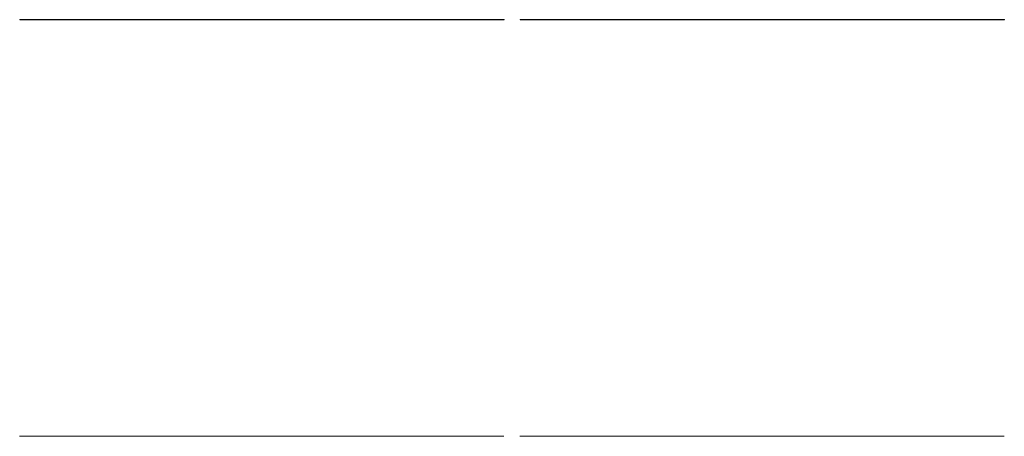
# Model space of a CAD drawing. Header units: inches. Extents: x -415 to -273, y -44 to 17.
import ezdxf

# ---------------------------------------------------------------- set-up
doc = ezdxf.new("R2010")
doc.units = ezdxf.units.IN
doc.header["$LTSCALE"] = 32
doc.header["$MEASUREMENT"] = 0
doc.header["$PDMODE"] = 1
doc.header["$PDSIZE"] = -2
for name, color, linetype, lineweight in [('Drawing', 7, 'Continuous', 18), ('Metal-Black', 7, 'Continuous', 18), ('None', 7, 'Continuous', 18)]:
    doc.layers.add(name, color=color, linetype=linetype, lineweight=lineweight)

# ---------------------------------------------------------------- blocks, each defined once
blk = doc.blocks.new('Group-32')
at = {"layer": 'None'}
for points in [[(1.13, -30, 29), (1.13, -30, 30.3), (1.13, -30.02, 30.3), (1.13, -30.02, 29), (1.13, -30, 29), (1.13, -30, 29)], [(70.87, -30, 29), (1.13, -30, 29), (70.87, -30, 29), (70.87, -30, 29)], [(70.87, -30, 29), (1.13, -30, 29), (1.13, -30, 29), (70.87, -30, 29)], [(70.87, -30.02, 29), (1.13, -30.02, 29), (1.13, -30, 29), (70.87, -30, 29), (70.87, -30.02, 29)], [(70.87, -30, 30.3), (1.13, -30, 30.3), (1.13, -30.02, 30.3), (70.87, -30.02, 30.3), (70.87, -30, 30.3)], [(70.87, -30, 29), (1.13, -30, 29), (1.13, -30, 30.3), (70.87, -30, 30.3), (70.87, -30, 29)], [(70.87, -30.02, 30.3), (1.13, -30.02, 30.3), (1.13, -30.02, 29), (70.87, -30.02, 29), (70.87, -30.02, 30.3)], [(70.87, -30, 29), (70.87, -30, 30.3), (70.87, -30.02, 30.3), (70.87, -30.02, 29), (70.87, -30, 29), (70.87, -30, 29)]]:
    blk.add_polyline3d(points, dxfattribs=at)
blk = doc.blocks.new('Group-36')
at = {"layer": 'None'}
blk.add_blockref('Group-32', (0, 0), dxfattribs=at)
blk = doc.blocks.new('1bc54h_LockWasher')
at = {"layer": 'Metal-Black'}
for p in [(0, -0.01, 25.76), (0.13, -0.01, 25.76)]:
    blk.add_point(p, dxfattribs=at)
blk = doc.blocks.new('TL14_upper_leg (3D)')
at = {"layer": 'Metal-Black', "color": 7, "rotation": 180}
for p in [(-2.32, -0.01, -26.68), (-2.32, -5.43, -26.68)]:
    blk.add_blockref('1bc54h_LockWasher', p, dxfattribs=at)
at = {"layer": 'Metal-Black', "xscale": -1, "rotation": 180}
for p in [(2.32, -0.01, -26.68), (2.32, -5.43, -26.68)]:
    blk.add_blockref('1bc54h_LockWasher', p, dxfattribs=at)
blk = doc.blocks.new('Group-41')
at = {"layer": 'None', "color": 7}
for p in [(8.98, -8.31, 29), (62.99, -8.31, 29)]:
    blk.add_blockref('TL14_upper_leg (3D)', p, dxfattribs=at)
blk = doc.blocks.new('Group-44')
at = {"layer": 'None'}
for name in ['Group-41', 'Group-36']:
    blk.add_blockref(name, (0, 0), dxfattribs=at)
blk = doc.blocks.new('SL Credenza Desk (3D)')
at = {"layer": 'None'}
blk.add_blockref('Group-44', (0, 0), dxfattribs=at)
at = {"layer": 'Drawing', "color": 0, "flags": 1}
for tag in ['Catalog', 'Custom', 'FinishGroup', 'Discount', 'Tag', 'Item1', 'Item2', 'Item3', 'Item4', 'Item5', 'Item6', 'Item7', 'Item8', 'Item9', 'Item10', 'Item11', 'Item12', 'Item13', 'Item14', 'Item15', 'Item16', 'Item17', 'Item18', 'Item19', 'Item20', 'Item21', 'Item22', 'Item23', 'Item24', 'Item25', 'Option1', 'Option2', 'Option3', 'Option4', 'Option5', 'Option6', 'Option7', 'Option8', 'Option9', 'Option10', 'Option11', 'Option12']:
    blk.add_attdef(tag, (15.68, -29), '', height=0.00709, dxfattribs=at)
blk = doc.blocks.new('Group-45')
at = {"layer": 'Drawing'}
blk.add_blockref('SL Credenza Desk (3D)', (15.68, 1.49), dxfattribs=at)
at = {"layer": 'Drawing', "color": 0, "flags": 1}
for tag in ['Catalog', 'Custom', 'FinishGroup', 'Discount', 'Tag', 'Item1', 'Item2', 'Item3', 'Item4', 'Item5', 'Item6', 'Item7', 'Item8', 'Item9', 'Item10', 'Item11', 'Item12', 'Item13', 'Item14', 'Item15', 'Item16', 'Item17', 'Item18', 'Item19', 'Item20', 'Item21', 'Item22', 'Item23', 'Item24', 'Item25', 'Option1', 'Option2', 'Option3', 'Option4', 'Option5', 'Option6', 'Option7', 'Option8', 'Option9', 'Option10', 'Option11', 'Option12']:
    blk.add_attdef(tag, (15.68, -29), '', height=0.00709, dxfattribs=at)
blk = doc.blocks.new('Group-46')
at = {"layer": 'None'}
for points in [[(1.13, -30, 29), (1.13, -30, 30.3), (1.13, -30.02, 30.3), (1.13, -30.02, 29), (1.13, -30, 29), (1.13, -30, 29)], [(70.87, -30, 29), (1.13, -30, 29), (70.87, -30, 29), (70.87, -30, 29)], [(70.87, -30, 29), (1.13, -30, 29), (1.13, -30, 29), (70.87, -30, 29)], [(70.87, -30.02, 29), (1.13, -30.02, 29), (1.13, -30, 29), (70.87, -30, 29), (70.87, -30.02, 29)], [(70.87, -30, 30.3), (1.13, -30, 30.3), (1.13, -30.02, 30.3), (70.87, -30.02, 30.3), (70.87, -30, 30.3)], [(70.87, -30, 29), (1.13, -30, 29), (1.13, -30, 30.3), (70.87, -30, 30.3), (70.87, -30, 29)], [(70.87, -30.02, 30.3), (1.13, -30.02, 30.3), (1.13, -30.02, 29), (70.87, -30.02, 29), (70.87, -30.02, 30.3)], [(70.87, -30, 29), (70.87, -30, 30.3), (70.87, -30.02, 30.3), (70.87, -30.02, 29), (70.87, -30, 29), (70.87, -30, 29)]]:
    blk.add_polyline3d(points, dxfattribs=at)
blk = doc.blocks.new('Group-49')
at = {"layer": 'None'}
blk.add_blockref('Group-46', (0, 0), dxfattribs=at)
blk = doc.blocks.new('Group-51')
at = {"layer": 'None', "color": 7}
for p in [(8.98, -8.31, 29), (62.99, -8.31, 29)]:
    blk.add_blockref('TL14_upper_leg (3D)', p, dxfattribs=at)
blk = doc.blocks.new('Group-52')
at = {"layer": 'None'}
for name in ['Group-51', 'Group-49']:
    blk.add_blockref(name, (0, 0), dxfattribs=at)
blk = doc.blocks.new('SL Credenza Desk (3D)-1')
at = {"layer": 'None'}
blk.add_blockref('Group-52', (0, 0), dxfattribs=at)
at = {"layer": 'Drawing', "color": 0, "flags": 1}
for tag in ['Catalog', 'Custom', 'FinishGroup', 'Discount', 'Tag', 'Item1', 'Item2', 'Item3', 'Item4', 'Item5', 'Item6', 'Item7', 'Item8', 'Item9', 'Item10', 'Item11', 'Item12', 'Item13', 'Item14', 'Item15', 'Item16', 'Item17', 'Item18', 'Item19', 'Item20', 'Item21', 'Item22', 'Item23', 'Item24', 'Item25', 'Option1', 'Option2', 'Option3', 'Option4', 'Option5', 'Option6', 'Option7', 'Option8', 'Option9', 'Option10', 'Option11', 'Option12']:
    blk.add_attdef(tag, (-56.33, -29), '', height=0.00709, dxfattribs=at)
blk = doc.blocks.new('Group-53')
at = {"layer": 'Drawing'}
blk.add_blockref('SL Credenza Desk (3D)-1', (-56.33, 1.49), dxfattribs=at)
at = {"layer": 'Drawing', "color": 0, "flags": 1}
for tag in ['Catalog', 'Custom', 'FinishGroup', 'Discount', 'Tag', 'Item1', 'Item2', 'Item3', 'Item4', 'Item5', 'Item6', 'Item7', 'Item8', 'Item9', 'Item10', 'Item11', 'Item12', 'Item13', 'Item14', 'Item15', 'Item16', 'Item17', 'Item18', 'Item19', 'Item20', 'Item21', 'Item22', 'Item23', 'Item24', 'Item25', 'Option1', 'Option2', 'Option3', 'Option4', 'Option5', 'Option6', 'Option7', 'Option8', 'Option9', 'Option10', 'Option11', 'Option12']:
    blk.add_attdef(tag, (-56.33, -29), '', height=0.00709, dxfattribs=at)
blk = doc.blocks.new('Group-54')
at = {"layer": 'None'}
for points in [[(1.13, -30, 29), (1.13, -30, 30.3), (1.13, -30.02, 30.3), (1.13, -30.02, 29), (1.13, -30, 29), (1.13, -30, 29)], [(70.87, -30, 29), (1.13, -30, 29), (70.87, -30, 29), (70.87, -30, 29)], [(70.87, -30, 29), (1.13, -30, 29), (1.13, -30, 29), (70.87, -30, 29)], [(70.87, -30.02, 29), (1.13, -30.02, 29), (1.13, -30, 29), (70.87, -30, 29), (70.87, -30.02, 29)], [(70.87, -30, 30.3), (1.13, -30, 30.3), (1.13, -30.02, 30.3), (70.87, -30.02, 30.3), (70.87, -30, 30.3)], [(70.87, -30, 29), (1.13, -30, 29), (1.13, -30, 30.3), (70.87, -30, 30.3), (70.87, -30, 29)], [(70.87, -30.02, 30.3), (1.13, -30.02, 30.3), (1.13, -30.02, 29), (70.87, -30.02, 29), (70.87, -30.02, 30.3)], [(70.87, -30, 29), (70.87, -30, 30.3), (70.87, -30.02, 30.3), (70.87, -30.02, 29), (70.87, -30, 29), (70.87, -30, 29)]]:
    blk.add_polyline3d(points, dxfattribs=at)
blk = doc.blocks.new('Group-57')
at = {"layer": 'None'}
blk.add_blockref('Group-54', (0, 0), dxfattribs=at)
blk = doc.blocks.new('Group-59')
at = {"layer": 'None', "color": 7}
for p in [(8.98, -8.31, 29), (62.99, -8.31, 29)]:
    blk.add_blockref('TL14_upper_leg (3D)', p, dxfattribs=at)
blk = doc.blocks.new('Group-60')
at = {"layer": 'None'}
for name in ['Group-59', 'Group-57']:
    blk.add_blockref(name, (0, 0), dxfattribs=at)
blk = doc.blocks.new('SL Credenza Desk (3D)-2')
at = {"layer": 'None'}
blk.add_blockref('Group-60', (0, 0), dxfattribs=at)
at = {"layer": 'Drawing', "color": 0, "flags": 1}
for tag in ['Catalog', 'Custom', 'FinishGroup', 'Discount', 'Tag', 'Item1', 'Item2', 'Item3', 'Item4', 'Item5', 'Item6', 'Item7', 'Item8', 'Item9', 'Item10', 'Item11', 'Item12', 'Item13', 'Item14', 'Item15', 'Item16', 'Item17', 'Item18', 'Item19', 'Item20', 'Item21', 'Item22', 'Item23', 'Item24', 'Item25', 'Option1', 'Option2', 'Option3', 'Option4', 'Option5', 'Option6', 'Option7', 'Option8', 'Option9', 'Option10', 'Option11', 'Option12']:
    blk.add_attdef(tag, (-56.29, 1.49), '', height=0.00709, dxfattribs=at)
blk = doc.blocks.new('Group-61')
at = {"layer": 'Drawing', "rotation": 180}
blk.add_blockref('SL Credenza Desk (3D)-2', (15.72, 1.49), dxfattribs=at)
at = {"layer": 'Drawing', "color": 0, "flags": 1}
for tag in ['Catalog', 'Custom', 'FinishGroup', 'Discount', 'Tag', 'Item1', 'Item2', 'Item3', 'Item4', 'Item5', 'Item6', 'Item7', 'Item8', 'Item9', 'Item10', 'Item11', 'Item12', 'Item13', 'Item14', 'Item15', 'Item16', 'Item17', 'Item18', 'Item19', 'Item20', 'Item21', 'Item22', 'Item23', 'Item24', 'Item25', 'Option1', 'Option2', 'Option3', 'Option4', 'Option5', 'Option6', 'Option7', 'Option8', 'Option9', 'Option10', 'Option11', 'Option12']:
    blk.add_attdef(tag, (-56.29, 1.49), '', height=0.00709, dxfattribs=at)
blk = doc.blocks.new('Group-62')
at = {"layer": 'None'}
for points in [[(1.13, -30, 29), (1.13, -30, 30.3), (1.13, -30.02, 30.3), (1.13, -30.02, 29), (1.13, -30, 29), (1.13, -30, 29)], [(70.87, -30, 29), (1.13, -30, 29), (70.87, -30, 29), (70.87, -30, 29)], [(70.87, -30, 29), (1.13, -30, 29), (1.13, -30, 29), (70.87, -30, 29)], [(70.87, -30.02, 29), (1.13, -30.02, 29), (1.13, -30, 29), (70.87, -30, 29), (70.87, -30.02, 29)], [(70.87, -30, 30.3), (1.13, -30, 30.3), (1.13, -30.02, 30.3), (70.87, -30.02, 30.3), (70.87, -30, 30.3)], [(70.87, -30, 29), (1.13, -30, 29), (1.13, -30, 30.3), (70.87, -30, 30.3), (70.87, -30, 29)], [(70.87, -30.02, 30.3), (1.13, -30.02, 30.3), (1.13, -30.02, 29), (70.87, -30.02, 29), (70.87, -30.02, 30.3)], [(70.87, -30, 29), (70.87, -30, 30.3), (70.87, -30.02, 30.3), (70.87, -30.02, 29), (70.87, -30, 29), (70.87, -30, 29)]]:
    blk.add_polyline3d(points, dxfattribs=at)
blk = doc.blocks.new('Group-65')
at = {"layer": 'None'}
blk.add_blockref('Group-62', (0, 0), dxfattribs=at)
blk = doc.blocks.new('Group-67')
at = {"layer": 'None', "color": 7}
for p in [(8.98, -8.31, 29), (62.99, -8.31, 29)]:
    blk.add_blockref('TL14_upper_leg (3D)', p, dxfattribs=at)
blk = doc.blocks.new('Group-68')
at = {"layer": 'None'}
for name in ['Group-67', 'Group-65']:
    blk.add_blockref(name, (0, 0), dxfattribs=at)
blk = doc.blocks.new('SL Credenza Desk (3D)-3')
at = {"layer": 'None'}
blk.add_blockref('Group-68', (0, 0), dxfattribs=at)
at = {"layer": 'Drawing', "color": 0, "flags": 1}
for tag in ['Catalog', 'Custom', 'FinishGroup', 'Discount', 'Tag', 'Item1', 'Item2', 'Item3', 'Item4', 'Item5', 'Item6', 'Item7', 'Item8', 'Item9', 'Item10', 'Item11', 'Item12', 'Item13', 'Item14', 'Item15', 'Item16', 'Item17', 'Item18', 'Item19', 'Item20', 'Item21', 'Item22', 'Item23', 'Item24', 'Item25', 'Option1', 'Option2', 'Option3', 'Option4', 'Option5', 'Option6', 'Option7', 'Option8', 'Option9', 'Option10', 'Option11', 'Option12']:
    blk.add_attdef(tag, (15.72, 1.49), '', height=0.00709, dxfattribs=at)
blk = doc.blocks.new('Group-69')
at = {"layer": 'Drawing', "rotation": 180}
blk.add_blockref('SL Credenza Desk (3D)-3', (87.73, 1.49), dxfattribs=at)
at = {"layer": 'Drawing', "color": 0, "flags": 1}
for tag in ['Catalog', 'Custom', 'FinishGroup', 'Discount', 'Tag', 'Item1', 'Item2', 'Item3', 'Item4', 'Item5', 'Item6', 'Item7', 'Item8', 'Item9', 'Item10', 'Item11', 'Item12', 'Item13', 'Item14', 'Item15', 'Item16', 'Item17', 'Item18', 'Item19', 'Item20', 'Item21', 'Item22', 'Item23', 'Item24', 'Item25', 'Option1', 'Option2', 'Option3', 'Option4', 'Option5', 'Option6', 'Option7', 'Option8', 'Option9', 'Option10', 'Option11', 'Option12']:
    blk.add_attdef(tag, (15.72, 1.49), '', height=0.00709, dxfattribs=at)

msp = doc.modelspace()

# ---------------------------------------------------------------- block references
at = {"layer": 'Drawing', "color": 7}
for name in ['Group-61', 'Group-69', 'Group-53', 'Group-45']:
    msp.add_blockref(name, (-359.46, -14.98), dxfattribs=at)

doc.saveas('drawing.dxf')
